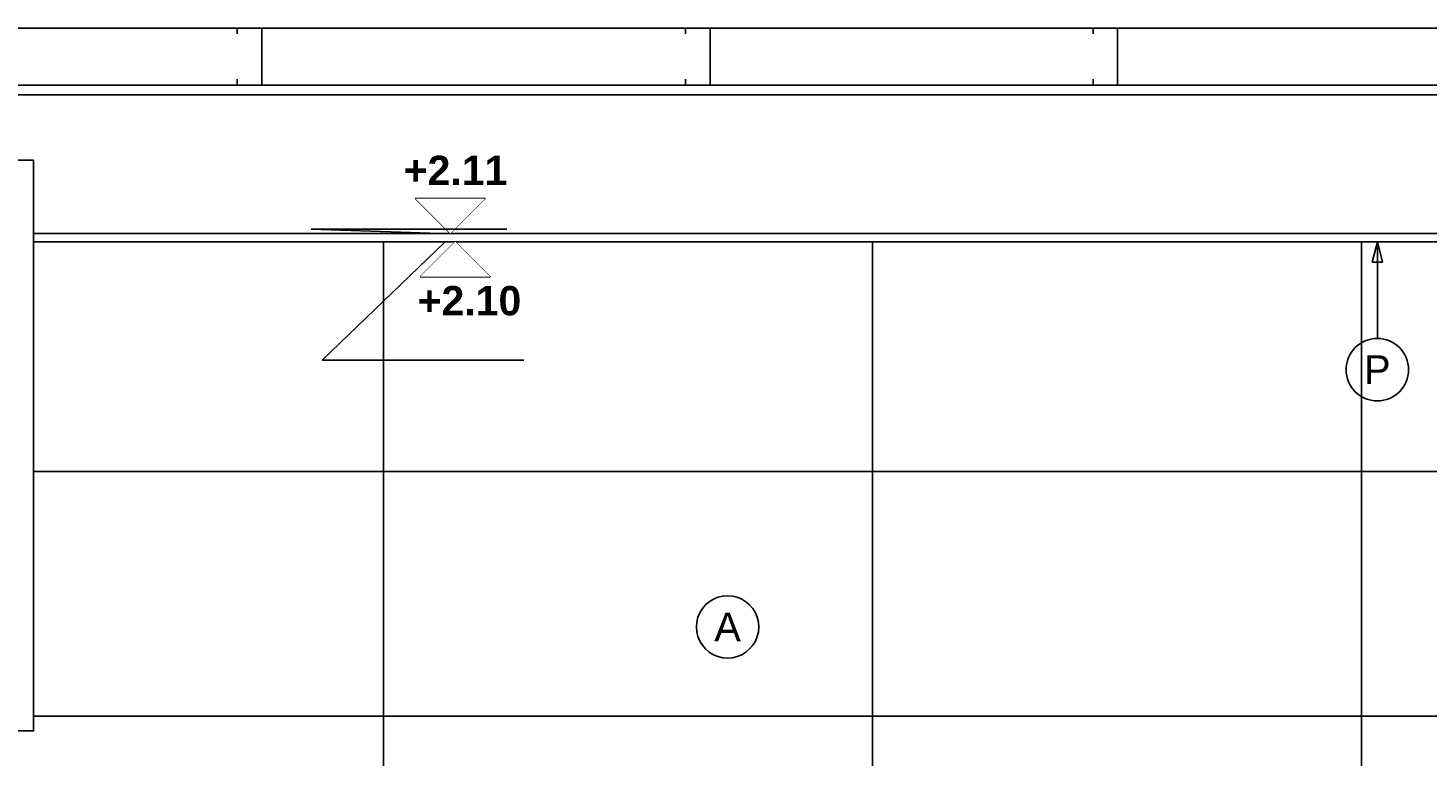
# Model space of a CAD drawing. Extents: x 1 to 126, y -14 to 17.
# Tile 124 of 132: x 92.744 to 94.461, y 4.912 to 5.806. Entities that reach past the tile are written whole.
import ezdxf
from ezdxf.enums import TextEntityAlignment as Align

# ---------------------------------------------------------------- set-up
doc = ezdxf.new("R2010")
doc.units = 0
doc.set_wipeout_variables(frame=1)
doc.header["$PDMODE"] = 3
doc.linetypes.add('DASHDOT', pattern=[1, 0.5, -0.25, 0, -0.25])
for name, color, linetype in [('A-ALBA-0', 9, 'Continuous'), ('A-ALBA-1', 1, 'Continuous'), ('A-ALBA-2', 2, 'Continuous'), ('A-ANNO-NIV', 2, 'Continuous'), ('A-ANNO-SIMB @ 20', 2, 'Continuous'), ('A-ANOT-NIVL @ 20', 2, 'Continuous'), ('AE-ALBA-1', 1, 'Continuous')]:
    doc.layers.add(name, color=color, linetype=linetype)
doc.layers.add('A-ALBA-4', color=2, linetype='Continuous', lineweight=25)
doc.styles.add('BIS-ANOT', font='swiss.ttf')
doc.styles.add('BIS-COTA', font='swissb.ttf')
doc.styles.add('E5-100', font='micross.ttf')
doc.dimstyles.new('BIS-COTA-NIVE', dxfattribs={"dimscale": 1.8, "dimtxt": 0.0018, "dimasz": 0.0015, "dimexe": 0, "dimexo": 0, "dimgap": 0.0027, "dimtad": 2, "dimtih": 1, "dimtoh": 1, "dimzin": 1, "dimdsep": 46, "dimtxsty": 'BIS-COTA', "dimblk1": 'MARK1', "dimblk2": 'MARK2', "dimsah": 1, "dimcen": 0.0015, "dimclrd": 1, "dimclre": 1, "dimaunit": 1, "dimadec": 0, "dimazin": 0, "dimtfac": 1, "dimtix": 1, "dimtofl": 0, "dimtmove": 2, "dimatfit": 3, "dimldrblk": 'MARK1', "dimfxl": 1, "dimtolj": 1, "dimarcsym": 0})

# ---------------------------------------------------------------- blocks, each defined once
blk = doc.blocks.new('*U53')
blk.add_lwpolyline([(0, 0.007846), (0.000312, 0.006596), (-0.000313, 0.006596)], close=True)
blk.add_wipeout([(0, -0.001913), (0.000299, -0.00189), (0.000591, -0.00182), (0.000869, -0.001705), (0.001125, -0.001548), (0.001353, -0.001353), (0.001548, -0.001125), (0.001705, -0.000869), (0.00182, -0.000591), (0.00189, -0.000299), (0.001913, 0), (0.00189, 0.000299), (0.00182, 0.000591), (0.001705, 0.000869), (0.001548, 0.001125), (0.001353, 0.001353), (0.001125, 0.001548), (0.000869, 0.001705), (0.000591, 0.00182), (0.000299, 0.00189), (0, 0.001913), (-0.000299, 0.00189), (-0.000591, 0.00182), (-0.000869, 0.001705), (-0.001125, 0.001548), (-0.001353, 0.001353), (-0.001548, 0.001125), (-0.001705, 0.000869), (-0.00182, 0.000591), (-0.00189, 0.000299), (-0.001913, 0), (-0.00189, -0.000299), (-0.00182, -0.000591), (-0.001705, -0.000869), (-0.001548, -0.001125), (-0.001353, -0.001353), (-0.001125, -0.001548), (-0.000869, -0.001705), (-0.000591, -0.00182), (-0.000299, -0.00189)])
at = {"linetype": 'Continuous'}
blk.add_line((0, 0.007846), (0, 0.001913), dxfattribs=at)
blk.add_circle((0, 0), 0.001913)
at = {"color": 1, "linetype": 'Continuous', "style": 'E5-100'}
blk.add_attdef('LETRA', text='', height=0.00175, dxfattribs=at).set_placement((0, 0), align=Align.MIDDLE_CENTER)
blk = doc.blocks.new('*U47')
at = {"color": 0, "linetype": 'Continuous'}
blk.add_line((-0.004296, 0), (0.002148, 0), dxfattribs=at)
at = {"color": 0, "linetype": 'Continuous', "ltscale": 5}
blk.add_lwpolyline([(-0.002148, -0.002148), (0.002148, -0.002148), (0, 0), (-0.002148, -0.002148)], dxfattribs=at)
blk.add_wipeout([(0, 0), (0.002148, -0.002148), (-0.002148, -0.002148)])
blk = doc.blocks.new('*D431')
at = {"layer": 'A-ANNO-NIV', "color": 1, "lineweight": -2, "transparency": 16777216}
for p, q in [((93.2493, 5.554), (93.0911, 5.5595)), ((93.0911, 5.5595), (93.3308, 5.5595)), ((93.1893, 5.554), (93.2493, 5.554))]:
    blk.add_line(p, q, dxfattribs=at)
at = {"layer": 'Defpoints', "color": 0, "transparency": 16777216}
for p in [(93.1511, 5.5595), (93.1893, 5.554), (97.5003, 3.444)]:
    blk.add_point(p, dxfattribs=at)
at = {"layer": 'A-ANNO-NIV', "color": 0, "transparency": 16777216, "insert": (93.268, 5.6315), "char_height": 0.036, "attachment_point": 5, "style": 'BIS-COTA'}
blk.add_mtext('\\A1;+2.11', dxfattribs=at)
blk = doc.blocks.new('MARK1')
at = {"color": 0}
for p, q in [((1, 0), (-1, 0)), ((0, 1.5), (0, -1.5))]:
    blk.add_line(p, q, dxfattribs=at)
blk.add_lwpolyline([(0.5, 0.5), (-0.5, -0.5)], dxfattribs=at)
blk = doc.blocks.new('MARK2')
at = {"color": 0}
for p, q in [((1, 0), (-1, 0)), ((0, 1.5), (0, -1.5))]:
    blk.add_line(p, q, dxfattribs=at)
blk.add_lwpolyline([(0.5, 0.5), (-0.5, -0.5)], dxfattribs=at)
blk = doc.blocks.new('*D432')
at = {"layer": 'A-ANNO-NIV', "color": 1, "lineweight": -2, "transparency": 16777216}
for p, q in [((93.2555, 5.544), (93.1045, 5.3989)), ((93.1955, 5.544), (93.2555, 5.544)), ((93.1045, 5.3989), (93.3518, 5.3989))]:
    blk.add_line(p, q, dxfattribs=at)
at = {"layer": 'Defpoints', "color": 0, "transparency": 16777216}
for p in [(93.1955, 5.544), (93.1645, 5.3989), (97.5003, 3.444)]:
    blk.add_point(p, dxfattribs=at)
at = {"layer": 'A-ANNO-NIV', "color": 0, "transparency": 16777216, "insert": (93.2851, 5.4714), "char_height": 0.036, "attachment_point": 5, "style": 'BIS-COTA'}
blk.add_mtext('\\A1;+2.10', dxfattribs=at)
blk = doc.blocks.new('*D433')
at = {"layer": 'A-ANNO-NIV', "color": 1, "lineweight": -2, "transparency": 16777216}
for p, q in [((92.1243, 4.944), (91.9735, 4.8008)), ((92.0643, 4.944), (92.1243, 4.944)), ((91.9735, 4.8008), (92.2208, 4.8008))]:
    blk.add_line(p, q, dxfattribs=at)
at = {"layer": 'Defpoints', "color": 0, "transparency": 16777216}
for p in [(92.0643, 4.944), (92.0335, 4.8008), (97.8003, 3.444)]:
    blk.add_point(p, dxfattribs=at)
at = {"layer": 'A-ANNO-NIV', "color": 0, "transparency": 16777216, "insert": (92.1541, 4.8733), "char_height": 0.036, "attachment_point": 5, "style": 'BIS-COTA'}
blk.add_mtext('\\A1;+1.50', dxfattribs=at)
blk = doc.blocks.new('*D437')
at = {"layer": 'A-ANNO-NIV', "color": 1, "lineweight": -2, "transparency": 16777216}
for p, q in [((90.5999, 5.5541), (90.4548, 5.5592)), ((90.4548, 5.5592), (90.6945, 5.5592)), ((90.5399, 5.5541), (90.5999, 5.5541))]:
    blk.add_line(p, q, dxfattribs=at)
at = {"layer": 'Defpoints', "color": 0, "transparency": 16777216}
for p in [(90.5148, 5.5592), (90.5399, 5.5541), (96.9666, 3.444)]:
    blk.add_point(p, dxfattribs=at)
at = {"layer": 'A-ANNO-NIV', "color": 0, "transparency": 16777216, "insert": (90.6317, 5.6312), "char_height": 0.036, "attachment_point": 5, "style": 'BIS-COTA'}
blk.add_mtext('\\A1;+2.11', dxfattribs=at)
blk = doc.blocks.new('A-ANNO-NOM-2')
blk.add_wipeout([(0, -0.001913), (0.000299, -0.00189), (0.000591, -0.00182), (0.000869, -0.001705), (0.001125, -0.001548), (0.001353, -0.001353), (0.001548, -0.001125), (0.001705, -0.000869), (0.00182, -0.000591), (0.00189, -0.000299), (0.001913, 0), (0.00189, 0.000299), (0.00182, 0.000591), (0.001705, 0.000869), (0.001548, 0.001125), (0.001353, 0.001353), (0.001125, 0.001548), (0.000869, 0.001705), (0.000591, 0.00182), (0.000299, 0.00189), (0, 0.001913), (-0.000299, 0.00189), (-0.000591, 0.00182), (-0.000869, 0.001705), (-0.001125, 0.001548), (-0.001353, 0.001353), (-0.001548, 0.001125), (-0.001705, 0.000869), (-0.00182, 0.000591), (-0.00189, 0.000299), (-0.001913, 0), (-0.00189, -0.000299), (-0.00182, -0.000591), (-0.001705, -0.000869), (-0.001548, -0.001125), (-0.001353, -0.001353), (-0.001125, -0.001548), (-0.000869, -0.001705), (-0.000591, -0.00182), (-0.000299, -0.00189)])
blk.add_lwpolyline([(0, -0.001913), (0.000299, -0.00189), (0.000591, -0.00182), (0.000869, -0.001705), (0.001125, -0.001548), (0.001353, -0.001353), (0.001548, -0.001125), (0.001705, -0.000869), (0.00182, -0.000591), (0.00189, -0.000299), (0.001913, 0), (0.00189, 0.000299), (0.00182, 0.000591), (0.001705, 0.000869), (0.001548, 0.001125), (0.001353, 0.001353), (0.001125, 0.001548), (0.000869, 0.001705), (0.000591, 0.00182), (0.000299, 0.00189), (0, 0.001913), (-0.000299, 0.00189), (-0.000591, 0.00182), (-0.000869, 0.001705), (-0.001125, 0.001548), (-0.001353, 0.001353), (-0.001548, 0.001125), (-0.001705, 0.000869), (-0.00182, 0.000591), (-0.00189, 0.000299), (-0.001913, 0), (-0.00189, -0.000299), (-0.00182, -0.000591), (-0.001705, -0.000869), (-0.001548, -0.001125), (-0.001353, -0.001353), (-0.001125, -0.001548), (-0.000869, -0.001705), (-0.000591, -0.00182), (-0.000299, -0.00189)], close=True)
at = {"color": 1, "linetype": 'Continuous', "style": 'E5-100'}
blk.add_attdef('LETRA', text='', height=0.00175, dxfattribs=at).set_placement((0, 0), align=Align.MIDDLE_CENTER)

msp = doc.modelspace()

# ---------------------------------------------------------------- linework, layer by layer
at = {"color": 6, "ltscale": 0.01}
for points in [[(93.0003, 5.7989), (93.0003, 5.806), (93.0303, 5.806), (93.0303, 5.736), (93.0003, 5.736), (93.0003, 5.7432)], [(93.5503, 5.7989), (93.5503, 5.806), (93.5803, 5.806), (93.5803, 5.736), (93.5503, 5.736), (93.5503, 5.7432)], [(94.0503, 5.7989), (94.0503, 5.806), (94.0803, 5.806), (94.0803, 5.736), (94.0503, 5.736), (94.0503, 5.7432)]]:
    msp.add_lwpolyline(points, dxfattribs=at)
at = {"layer": 'A-ALBA-1'}
msp.add_line((92.7503, 5.554), (97.5003, 5.554), dxfattribs=at)
msp.add_lwpolyline([(92.7503, 5.544), (97.5003, 5.544), (97.5003, 3.444)], dxfattribs=at)
at = {"layer": 'A-ALBA-2', "linetype": 'DASHDOT', "ltscale": 0.1}
msp.add_line((93.8863, 3.1795), (93.8863, 4.9239), dxfattribs=at)
at = {"layer": 'A-ALBA-4'}
for p, q in [((90.4003, 5.736), (97.5003, 5.736)), ((90.4003, 5.724), (97.5003, 5.724))]:
    msp.add_line(p, q, dxfattribs=at)
at = {"layer": 'AE-ALBA-1'}
msp.add_lwpolyline([(92.7503, 5.644), (91.5503, 5.644), (91.5503, 4.944), (92.7503, 4.944)], close=True, dxfattribs=at)

# ---------------------------------------------------------------- dimensions: what is measured, and where the dimension line sits
at = {"layer": 'A-ANNO-NIV'}
dim = msp.add_ordinate_dim(feature_location=(92.0643, 4.944), offset=(-0.0309, -0.1433), dtype=0, origin=(97.8003, 3.444), dimstyle='BIS-COTA-NIVE', override={"dimscale": 0, "dimpost": '+<>', "dimtix": 1, "dimtofl": 0, "dimtmove": 2, "dimatfit": 3}, dxfattribs=at)
dim.commit()
dim.dimension.update_dxf_attribs({"geometry": '*D433', "text_midpoint": (92.1541, 4.8733)})

# ---------------------------------------------------------------- next in the draw order: block references
at = {"layer": 'A-ANNO-SIMB @ 20', "linetype": 'Continuous'}
ref = msp.add_blockref('*U53', (94.399, 5.3871), dxfattribs=dict(at, xscale=-20, yscale=20, zscale=20, rotation=359.9999999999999))
ref.add_attrib('LETRA', 'P', dxfattribs={"layer": '0', "color": 1, "linetype": 'Continuous', "height": 0.035, "rotation": 360, "style": 'E5-100'}).set_placement((94.399, 5.3871), align=Align.MIDDLE_CENTER)
at = {"layer": 'A-ANOT-NIVL @ 20', "yscale": 20, "zscale": 20}
for p, xscale, rotation in [((93.2616, 5.554), -20, 179.9999999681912), ((93.2677, 5.544), 20, 3.180865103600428e-08)]:
    msp.add_blockref('*U47', p, dxfattribs=dict(at, xscale=xscale, rotation=rotation))

# ---------------------------------------------------------------- next in the draw order: dimensions: what is measured, and where the dimension line sits
at = {"layer": 'A-ANNO-NIV'}
for feature_location, offset, origin, picture, middle in [((90.5399, 5.5541), (-0.0251, 0.0051), (96.9666, 3.444), '*D437', (90.6317, 5.6312)), ((93.1893, 5.554), (-0.0382, 0.0055), (97.5003, 3.444), '*D431', (93.268, 5.6315)), ((93.1955, 5.544), (-0.031, -0.1451), (97.5003, 3.444), '*D432', (93.2851, 5.4714))]:
    dim = msp.add_ordinate_dim(feature_location=feature_location, offset=offset, dtype=0, origin=origin, dimstyle='BIS-COTA-NIVE', override={"dimscale": 0, "dimpost": '+<>', "dimtix": 1, "dimtofl": 0, "dimtmove": 2, "dimatfit": 3}, dxfattribs=at)
    dim.commit()
    dim.dimension.update_dxf_attribs({"geometry": picture, "text_midpoint": middle})

# ---------------------------------------------------------------- next in the draw order: block references
at = {"layer": 'A-ANNO-SIMB @ 20', "linetype": 'Continuous'}
ref = msp.add_blockref('A-ANNO-NOM-2', (93.6018, 5.0716), dxfattribs=dict(at, xscale=-20, yscale=20, zscale=20, rotation=359.9999999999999))
ref.add_attrib('LETRA', 'A', dxfattribs={"layer": '0', "color": 1, "linetype": 'Continuous', "height": 0.035, "style": 'BIS-ANOT'}).set_placement((93.6018, 5.0716), align=Align.MIDDLE_CENTER)

# ---------------------------------------------------------------- next in the draw order: hatches: boundary and pattern name
at = {"layer": 'A-ALBA-0'}
h = msp.add_hatch(dxfattribs=at)
h.set_pattern_fill('_USER', color=256, scale=0.6, angle=90, pattern_type=0)
h.set_pattern_definition([(90, (91.9793, 34.66204), (-0.6, 4e-17), [])])
h.paths.add_polyline_path([(95.5503, 5.354), (97.5003, 5.354), (97.5003, 5.544), (92.5503, 5.544), (92.5503, 4.944), (91.0188, 4.944), (90.7004, 4.944), (90.4003, 4.944), (90.4003, 4.394), (90.9888, 4.394), (91.0377, 4.394), (91.5049, 4.394), (91.5049, 4.324), (91.5049, 4.325), (91.5049, 3.5445), (90.9623, 3.5435), (90.9623, 3.544), (91.4349, 3.544), (91.4349, 3.444), (92.6723, 3.444), (92.6723, 3.584), (92.8723, 3.584), (92.8013, 4.394), (95.5513, 4.394), (95.5513, 3.584), (95.4813, 3.584), (95.4813, 3.444), (97.5003, 3.444), (97.5003, 4.404), (95.5503, 4.404)])
h = msp.add_hatch(dxfattribs=at)
h.set_pattern_fill('_USER', color=256, scale=0.3, pattern_type=0)
h.set_pattern_definition([(0, (91.97928, 34.66204), (0, 0.3), [])])
h.paths.add_polyline_path([(95.5513, 4.394), (95.5513, 3.584), (95.4813, 3.584), (95.4813, 3.444), (97.5003, 3.444), (97.5003, 4.404), (95.5503, 4.404), (95.5503, 5.344), (97.5003, 5.344), (97.5003, 5.544), (92.7503, 5.544), (92.7503, 4.944), (91.0503, 4.944), (90.7004, 4.944), (90.4003, 4.944), (90.4003, 4.394), (91.0003, 4.394), (91.0003, 4.3435), (91.5049, 4.3445), (91.5049, 3.5445), (90.9623, 3.5435), (90.9623, 3.544), (90.9625, 3.544), (90.9625, 3.444), (92.8723, 3.444), (92.8723, 3.584), (92.8013, 3.584), (92.8013, 4.3968)])

# ---------------------------------------------------------------- next in the draw order: linework, layer by layer
at = {"layer": 'A-ALBA-4'}
msp.add_lwpolyline([(97.5003, 3.444), (90.4003, 3.444), (90.4003, 5.806), (97.5003, 5.806)], close=True, dxfattribs=at)

doc.saveas('drawing.dxf')
